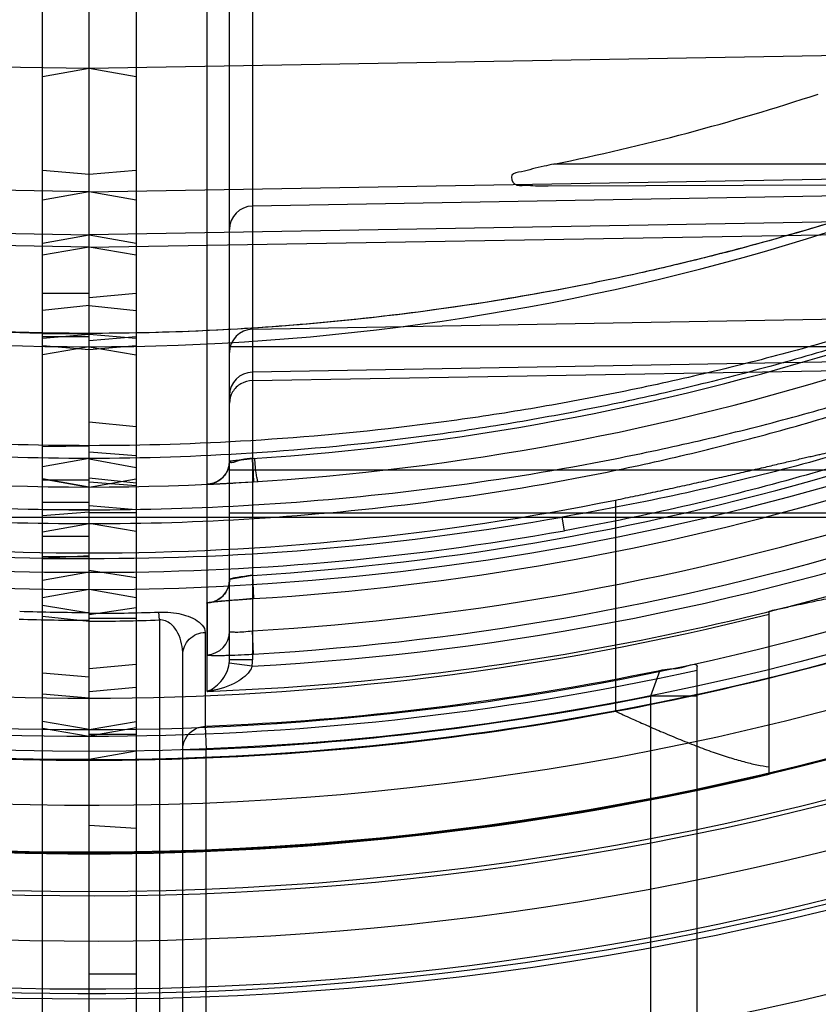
# Model space of a CAD drawing. Header units: millimetres. Extents: x 0 to 297, y 0 to 210.
# Tile 75 of 256: x 145.829 to 145.949, y 92.735 to 92.883. Entities that reach past the tile are written whole.
import ezdxf

# ---------------------------------------------------------------- set-up
doc = ezdxf.new("R2010")
doc.units = ezdxf.units.MM
doc.header["$LTSCALE"] = 16.335
doc.layers.get('0').update_dxf_attribs({"linetype": 'CONTINUOUS'})
for name, color, linetype in [('01_GLOBAL', 7, 'CONTINUOUS'), ('INTFCLR_1', 7, 'CONTINUOUS'), ('INTFCLR_144815', 7, 'CONTINUOUS'), ('INTFCLR_72935', 7, 'CONTINUOUS')]:
    doc.layers.add(name, color=color, linetype=linetype)

msp = doc.modelspace()

# ---------------------------------------------------------------- linework, layer by layer
at = {"color": 7, "linetype": 'Continuous'}
msp.add_circle((146.8548034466, 92.13446435), 2.66, dxfattribs=at)
at = {"color": 9, "linetype": 'Continuous'}
msp.add_arc((146.8548034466, 92.13446435), 2.6259090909, 92.9674534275, 177.0325465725, dxfattribs=at)
at = {"layer": '01_GLOBAL', "color": 7, "linetype": 'Continuous'}
msp.add_circle((146.8548034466, 92.13446435), 2.695, dxfattribs=at)
at = {"layer": 'INTFCLR_1', "color": 6, "linetype": 'Continuous'}
for p, q in [((145.8326077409, 92.6392724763), (145.8326077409, 93.828047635)), ((145.8396077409, 92.6316600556), (145.8396077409, 93.32424867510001)), ((145.8642085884, 92.81335821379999), (145.8640466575, 92.8168511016)), ((145.8396077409, 92.8125732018), (145.8326077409, 92.81380839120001)), ((145.8396077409, 92.7972157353), (145.8326077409, 92.79598382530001)), ((145.8326077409, 92.78159970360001), (145.8396077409, 92.7810194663)), ((145.8396077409, 92.77624258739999), (145.8326077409, 92.7774777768))]:
    msp.add_line(p, q, dxfattribs=at)
at = {"layer": 'INTFCLR_1', "color": 9, "linetype": 'Continuous'}
for p, q in [((145.8640466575, 92.9167747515), (145.8640466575, 92.7866738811)), ((145.8606077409, 92.7866738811), (145.8606077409, 92.91327528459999)), ((145.8572536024, 92.7819643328), (145.8572536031, 92.8923504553)), ((146.0141199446, 92.8782564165), (145.8396077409, 92.8752102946)), ((145.8396077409, 92.8752102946), (145.8326077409, 92.8739760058)), ((146.0266575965, 92.8609100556), (145.9091496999, 92.8609100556)), ((145.8396077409, 92.8593635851), (145.8326077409, 92.8599760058)), ((145.8396077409, 92.8567533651), (146.0189479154, 92.8598814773)), ((145.9083029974, 92.8576498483), (146.021387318, 92.85804458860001)), ((145.8396077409, 92.8567533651), (145.8326077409, 92.85551997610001)), ((146.019255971, 92.85734286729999), (145.8640466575, 92.85463367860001)), ((146.0205980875, 92.853491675), (145.8396077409, 92.85033478)), ((145.8396077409, 92.8484908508), (146.0237571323, 92.8516106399)), ((145.8326077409, 92.849101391), (145.8396077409, 92.85033478)), ((145.8396077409, 92.8484908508), (145.8326077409, 92.8472928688)), ((145.8396077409, 92.8415301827), (145.8326077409, 92.8415301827)), ((145.8396077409, 92.8397408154), (145.8326077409, 92.8390129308)), ((145.8640466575, 92.8361917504), (146.02396035, 92.83898101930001)), ((145.8326077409, 92.8355135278), (145.8396077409, 92.8355727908)), ((145.8396077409, 92.8354203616), (145.8326077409, 92.83480794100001)), ((145.8326077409, 92.8351115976), (145.8396077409, 92.8351115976)), ((145.8396077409, 92.8331102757), (145.8326077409, 92.8337046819)), ((145.8396077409, 92.83357365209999), (145.8326077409, 92.83233936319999)), ((145.9540553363, 92.83357365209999), (145.8606077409, 92.83357365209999)), ((146.0255708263, 92.8325905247), (145.8640466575, 92.82977316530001)), ((145.8640466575, 92.8285195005), (146.0286589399, 92.8313082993)), ((145.8326077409, 92.8186544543), (145.8396077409, 92.81876160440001)), ((145.8396077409, 92.8168454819), (145.8326077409, 92.81561209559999)), ((145.8606077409, 92.8151470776), (145.9533156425, 92.8151470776)), ((145.8326077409, 92.81380794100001), (145.8396077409, 92.81257365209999)), ((145.8396077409, 92.8135754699), (145.8326077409, 92.8135754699)), ((145.8326077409, 92.81028636), (145.8396077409, 92.81028636)), ((145.8396077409, 92.80916763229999), (145.8326077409, 92.8091546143)), ((145.8396077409, 92.80882071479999), (145.8326077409, 92.8082349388)), ((145.8326077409, 92.8080789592), (145.976882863, 92.8080789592)), ((145.8606077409, 92.8087284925), (145.9611497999, 92.8087284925)), ((145.9107326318, 92.80603003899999), (145.9103981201, 92.8080789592)), ((145.8326077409, 92.8058578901), (145.8396077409, 92.8070912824)), ((145.8396077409, 92.80515052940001), (145.8326077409, 92.80515052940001)), ((145.8326077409, 92.8019243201), (145.8396077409, 92.80230380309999)), ((145.8396077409, 92.80212739), (145.8326077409, 92.80212739)), ((145.8326077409, 92.80188565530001), (145.8396077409, 92.8018856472)), ((145.8396077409, 92.7998042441), (145.8326077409, 92.7985808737)), ((145.8640466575, 92.7993467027), (145.8641986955, 92.7958557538)), ((145.8396077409, 92.79366345), (145.8326077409, 92.7948440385)), ((145.8572606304, 92.7952244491), (145.8572577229, 92.7874566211)), ((145.8326077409, 92.7932493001), (145.8396077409, 92.79248448)), ((145.8501077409, 92.7926623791), (145.8500216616, 92.7938398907)), ((145.8501077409, 92.7926623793), (145.8501077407, 92.6870647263)), ((145.8569642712, 92.7908128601), (145.8569642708, 92.7767527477)), ((145.8641943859, 92.7875447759), (145.8640466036, 92.7910363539)), ((145.8536077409, 92.69011790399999), (145.8536077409, 92.7874415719)), ((145.8639853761, 92.78573292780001), (145.8605771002, 92.78618674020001)), ((145.8640466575, 92.7866738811), (145.8606077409, 92.7866738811)), ((145.9306077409, 92.6736600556), (145.9306077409, 92.78571886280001)), ((145.8396077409, 92.7840977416), (145.8326077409, 92.78470474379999)), ((145.9250197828, 92.7851243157), (145.9236077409, 92.7812741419)), ((145.9236077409, 92.7812741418), (145.9236077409, 92.668993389)), ((145.9306077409, 92.7812741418), (145.9236077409, 92.7812741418)), ((145.8326077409, 92.77649021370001), (145.8396077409, 92.7752559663)), ((145.8569642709, 92.7767527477), (145.8571077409, 92.7732652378)), ((145.8536077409, 92.7732652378), (145.8571077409, 92.7732652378)), ((145.8571077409, 92.67986415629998), (145.8571077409, 92.7732652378)), ((145.8396077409, 92.77175608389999), (145.8326077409, 92.77175608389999))]:
    msp.add_line(p, q, dxfattribs=at)
at = {"layer": 'INTFCLR_1', "color": 7, "linetype": 'Continuous'}
for p, q in [((145.8606077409, 92.81647409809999), (145.8643837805, 92.8168934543)), ((145.8640466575, 92.8168511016), (145.8642085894, 92.81335821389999)), ((145.8572348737, 92.81297625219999), (145.8642085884, 92.81335821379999)), ((145.8572348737, 92.81297625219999), (145.8642085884, 92.81335821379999)), ((145.8640466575, 92.7993467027), (145.8606077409, 92.79871855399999)), ((145.8641986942, 92.79585575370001), (145.8572606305, 92.795224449)), ((145.8582089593, 92.7821200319), (145.8572536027, 92.7819643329))]:
    msp.add_line(p, q, dxfattribs=at)
at = {"layer": 'INTFCLR_1', "color": 6, "linetype": 'Continuous'}
for centre, radius, start, end in [((145.8396077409, 93.1986600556), 0.4224162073, 270, 90.00000002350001), ((145.8396077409, 93.1986600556), 0.4014439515, 270, 90.00000002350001), ((145.8407319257, 93.19890218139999), 0.344847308, 281.4434224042, 288.254813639), ((145.8398795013, 93.19866327), 0.411836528, 273.3847160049, 287.2678979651), ((145.8396088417, 93.10101518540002), 0.3073517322, 269.9997947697, 271.9415041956), ((145.8396077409, 93.1986600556), 0.4234040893, 270, 282.4111497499), ((145.839607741, 93.1986600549), 0.4222641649, 272.3557200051, 281.669826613)]:
    msp.add_arc(centre, radius, start, end, dxfattribs=at)
at = {"layer": 'INTFCLR_1', "color": 9, "linetype": 'Continuous'}
for centre, radius, start, end in [((145.8396077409, 93.1986600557), 0.3650864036, 269.9999999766, 303.1824438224), ((145.8396077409, 93.1986600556), 0.3860864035, 269.9999999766, 298.0879374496), ((145.8641077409, 92.8511342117), 0.0035, 91.00000022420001, 179.9999999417), ((145.8641063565, 92.83269353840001), 0.0034986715, 90.97769118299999, 179.9787711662), ((145.8396683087, 93.1986628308), 0.3825892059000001, 273.653326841, 287.396429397), ((145.8641063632, 92.82627494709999), 0.0034986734, 90.977799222, 179.9786686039), ((145.8571077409, 92.81647409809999), 0.0035, 272.6216982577, 359.9999999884), ((145.8394015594, 93.19866283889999), 0.4000759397, 273.531716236, 286.5427789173), ((145.8393409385, 93.1986602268), 0.4035707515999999, 273.5313428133, 286.5425042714), ((145.8405717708, 93.19854081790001), 0.3966562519, 269.8607487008, 280.1390360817), ((145.8409375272, 93.1985417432), 0.4134517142, 273.1956074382, 289.1963105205), ((145.8399456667, 93.1986353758), 0.4083111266, 273.3839117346, 287.2680685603), ((145.8405389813, 93.19855166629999), 0.3987485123, 269.8661908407, 280.138887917), ((145.8408871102, 93.19854040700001), 0.4168974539, 272.2498865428, 289.1963144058), ((145.8396087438, 93.10238310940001), 0.3098986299, 269.9998145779, 271.9414844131), ((145.8571091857, 92.7909520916), 0.0034985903, 272.4332740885, 359.9796995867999), ((145.8567201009, 92.78667387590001), 0.00388764, 352.801691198, 7.60609e-05), ((145.8567873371, 92.78667418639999), 0.007259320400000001, 352.5499207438, 359.9975900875), ((145.8396077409, 93.19866005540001), 0.4269039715, 269.9999999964, 282.3077587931), ((145.8396077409, 93.1986600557), 0.4257546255, 272.355720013, 281.3789241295)]:
    msp.add_arc(centre, radius, start, end, dxfattribs=at)
at = {"layer": 'INTFCLR_1', "color": 7, "linetype": 'Continuous'}
for centre, radius, start, end in [((145.8512879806, 92.9173591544), 0.1013146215, 275.2780032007, 277.2345374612), ((145.8386434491, 93.21683952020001), 0.4042911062, 272.6403669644, 273.7221108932), ((145.8571091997, 92.79871981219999), 0.0034985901, 272.4806907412, 359.9793947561)]:
    msp.add_arc(centre, radius, start, end, dxfattribs=at)
at = {"layer": 'INTFCLR_1', "color": 9, "linetype": 'Continuous'}
for points, knots in [([(146.0141199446, 92.8782564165), (146.0131143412, 92.8777291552), (146.0115936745, 92.87694080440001), (146.0094792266, 92.87586330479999), (146.0070351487, 92.87463332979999), (146.0043589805, 92.87331593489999), (146.0014862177, 92.8719353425), (145.9983225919, 92.8704416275), (145.9950386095, 92.8689345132), (145.9916530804, 92.86742626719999), (145.9881303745, 92.8658892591), (145.9817859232, 92.8632094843), (145.9724771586, 92.8595380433), (145.9629406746, 92.85613028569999), (145.9551338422, 92.8535559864), (145.9471978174, 92.8510845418), (145.937163, 92.8482326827), (145.9249929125, 92.8452087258), (145.9086661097, 92.8417250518), (145.8881203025, 92.8383978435), (145.8637023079, 92.8360749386), (145.8475074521, 92.8355723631), (145.8396077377, 92.83557283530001)], [0, 0, 0, 0, 0.0187784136, 0.0283277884, 0.0392482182, 0.0640293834, 0.0776580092, 0.09196060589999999, 0.1218891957, 0.1374137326, 0.153256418, 0.1854526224, 0.251312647, 0.3187201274, 0.3529062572, 0.3872583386, 0.456181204, 0.5254040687, 0.5946131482, 0.7322372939, 0.8693511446, 1, 1, 1, 1]), ([(146.0198976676, 92.8601274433), (146.0198766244, 92.86020901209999), (146.0194077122, 92.86005585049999), (146.0188941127, 92.85990120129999), (146.0177859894, 92.85943536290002), (146.0167427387, 92.85898326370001), (146.0157296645, 92.8585313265), (146.0145518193, 92.858000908), (146.0122148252, 92.8569371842), (146.0085791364, 92.8552747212), (146.004719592, 92.85353397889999), (146.001410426, 92.85206712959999), (145.9979008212, 92.8505324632), (145.9943072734, 92.84899692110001), (145.9906399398, 92.84747030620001), (145.9849632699, 92.84515077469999), (145.9762716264, 92.8417719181), (145.9644270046, 92.83756404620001), (145.9543343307, 92.83432537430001), (145.9461328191, 92.8319074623), (145.9378509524, 92.8296099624), (145.9295048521, 92.827511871), (145.9211011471, 92.8256178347), (145.9126651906, 92.8238622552), (145.9020911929, 92.82193420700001), (145.8851550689, 92.8194236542), (145.8643293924, 92.81738917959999), (145.8477014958, 92.8168508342), (145.8396077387, 92.81684548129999)], [0, 0, 0, 0, 0.0013514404, 0.0051117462, 0.0111694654, 0.0192133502, 0.0238581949, 0.028879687, 0.0399624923, 0.0650326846, 0.09302694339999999, 0.1078824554, 0.1231033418, 0.1544783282, 0.1705742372, 0.186831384, 0.2528572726, 0.3201560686, 0.3884586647, 0.4228741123, 0.4573253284, 0.52633651, 0.5609061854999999, 0.5955214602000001, 0.6645675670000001, 0.733304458, 0.8701529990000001, 1, 1, 1, 1]), ([(146.0188636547, 92.8599124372), (146.0184870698, 92.8599058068), (146.0174004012, 92.8594015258), (146.0157815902, 92.8587992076), (146.0138917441, 92.85797019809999), (146.0113060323, 92.8568513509), (146.0076889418, 92.8552662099), (146.0038504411, 92.85361211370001), (146.0005593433, 92.852217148), (145.9970684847, 92.8507577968), (145.993494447, 92.84929777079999), (145.9898474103, 92.8478465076), (145.9842000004, 92.8456407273), (145.9755531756, 92.8424281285), (145.9637733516, 92.8384295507), (145.9537380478, 92.8353534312), (145.9455831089, 92.83305724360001), (145.9373453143, 92.830874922), (145.9290452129, 92.8288828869), (145.9206890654, 92.82708515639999), (145.9122983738, 92.8254185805), (145.9017815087, 92.82358879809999), (145.8849360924, 92.82120668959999), (145.8642132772, 92.8192764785), (145.8476688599, 92.81876613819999), (145.8396077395, 92.8187611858)], [0, 0, 0, 0, 0.006095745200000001, 0.0187161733, 0.0283459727, 0.039384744, 0.0643536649, 0.09223808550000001, 0.1070379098, 0.1222039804, 0.1534738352, 0.1695201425, 0.1857302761, 0.2515978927, 0.31878918, 0.3870365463, 0.4214437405, 0.4558992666, 0.5249549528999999, 0.5595635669, 0.5942281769, 0.6634010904, 0.7322967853, 0.8695355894, 1, 1, 1, 1]), ([(145.9701091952, 92.85872731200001), (145.9675389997, 92.85777020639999), (145.9636485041, 92.85638971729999), (145.9584138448, 92.85463782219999), (145.950452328, 92.8520446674), (145.9410484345, 92.8492754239), (145.9301752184, 92.8464908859), (145.9192307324, 92.84391420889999), (145.9054711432, 92.84118696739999), (145.8888799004, 92.8386476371), (145.8722357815, 92.8368495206), (145.8558054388, 92.8357982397), (145.8449202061, 92.83557757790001), (145.8396077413, 92.8355728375)], [0, 0, 0, 0, 0.0617613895, 0.09294716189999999, 0.1243056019, 0.2503181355, 0.3136033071, 0.3770490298, 0.5034991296, 0.6293644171, 0.7549040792, 0.8803678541, 1, 1, 1, 1]), ([(145.839607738, 92.8070912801), (145.847845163, 92.8070857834), (145.8647069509, 92.8076069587), (145.890075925, 92.8100399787), (145.9113561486, 92.81352166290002), (145.9282235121, 92.8171634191), (145.9387106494, 92.8198036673), (145.9470575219, 92.8221356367), (145.9553428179, 92.8246059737), (145.9655481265, 92.8279403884), (145.9775363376, 92.8323275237), (145.9863336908, 92.83590526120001), (145.9920787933, 92.8383965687), (145.9957925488, 92.84004776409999), (146.0002864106, 92.84212021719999), (146.0046505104, 92.84423291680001), (146.0079948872, 92.8459135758), (146.0110694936, 92.8474980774), (146.0139428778, 92.8490345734), (146.0162979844, 92.8503516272), (146.0174847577, 92.8510337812), (146.0185074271, 92.8516309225), (146.0195622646, 92.85227843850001), (146.020642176, 92.85293751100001), (146.0211569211, 92.8533743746), (146.021566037, 92.8536337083), (146.021540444, 92.85373372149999)], [0, 0, 0, 0, 0.1300529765, 0.2661331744, 0.402088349, 0.470213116, 0.5385310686, 0.5727885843, 0.6070347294, 0.6750245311, 0.7422550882, 0.8085420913, 0.8249272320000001, 0.8411193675, 0.8727084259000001, 0.9030533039, 0.9176641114, 0.9318012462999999, 0.9576606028, 0.9691087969, 0.9743905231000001, 0.9792876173, 0.987752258, 0.9942421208, 0.9983701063, 1, 1, 1, 1]), ([(145.8396077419, 92.8091676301), (145.8478128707, 92.80916172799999), (145.8645921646, 92.8096547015), (145.88983243, 92.8119611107), (145.9110002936, 92.8152634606), (145.9277811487, 92.81872072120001), (145.9382134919, 92.82122785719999), (145.946517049, 92.82344301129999), (145.9547560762, 92.8257890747), (145.9649040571, 92.8289563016), (145.9768274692, 92.8331257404), (145.9855806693, 92.8365283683), (145.991297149, 92.8388984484), (145.994990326, 92.84046854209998), (145.9994592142, 92.8424393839), (146.0038003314, 92.84444941), (146.0071271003, 92.8460486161), (146.0101844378, 92.84755592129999), (146.0130420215, 92.84901790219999), (146.0153850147, 92.85027172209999), (146.016565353, 92.8509210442), (146.0175823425, 92.851489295), (146.0186299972, 92.8521054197), (146.0197062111, 92.85273268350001), (146.0202128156, 92.85314822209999), (146.0206240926, 92.8533951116), (146.0205980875, 92.853491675)], [0, 0, 0, 0, 0.1306793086, 0.2671604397, 0.403412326, 0.4716301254, 0.5399963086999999, 0.5742589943, 0.60849664, 0.6764261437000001, 0.7435348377, 0.8096344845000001, 0.8259621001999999, 0.8420927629, 0.8735480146, 0.9037457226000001, 0.9182784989, 0.9323352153, 0.9580328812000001, 0.9694018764, 0.9746449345, 0.9795046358, 0.9878997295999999, 0.9943285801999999, 0.9984072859, 1, 1, 1, 1]), ([(146.0237571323, 92.8516106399), (146.0237585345, 92.85119088), (146.0232307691, 92.8501880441), (146.0219483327, 92.8488020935), (146.020038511, 92.84717930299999), (146.0176407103, 92.8454358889), (146.0148827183, 92.8436268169), (146.0107806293, 92.8411508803), (146.0064085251, 92.8387613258), (146.00182867, 92.8364365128), (145.9970009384, 92.8341039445), (145.990782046, 92.8312929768), (145.983137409, 92.8281221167), (145.9727413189, 92.8241404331), (145.9595159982, 92.81966587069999), (145.9433810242, 92.8150477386), (145.926999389, 92.81114594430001), (145.9159511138, 92.8090370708), (145.9103981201, 92.8080789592)], [0, 0, 0, 0, 0.0102308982, 0.0258195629, 0.0465372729, 0.07094893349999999, 0.09813150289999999, 0.1268757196, 0.1877218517, 0.2195079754, 0.2520561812, 0.3183951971, 0.3858144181, 0.4537427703, 0.5897004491, 0.725948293, 0.8626566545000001, 1, 1, 1, 1]), ([(146.0246863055, 92.85183868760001), (146.0246863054, 92.85139949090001), (146.0241654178, 92.85035225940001), (146.0228720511, 92.8488888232), (146.0209527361, 92.8471813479), (146.0185409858, 92.8453466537), (146.0157672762, 92.843445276), (146.0116461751, 92.84084153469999), (146.0072501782, 92.8383285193), (146.0026438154, 92.83588354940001), (145.9977927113, 92.8334295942), (145.9915413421, 92.8304762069), (145.9838572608, 92.8271373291), (145.9734091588, 92.82295172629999), (145.9601183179, 92.8182409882), (145.9438967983, 92.81337727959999), (145.9274273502, 92.8092699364), (145.9163187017, 92.8070289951), (145.9107326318, 92.80603003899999)], [0, 0, 0, 0, 0.0105762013, 0.0264755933, 0.0474618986, 0.0721050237, 0.09948727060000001, 0.1283920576, 0.1894824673, 0.2213568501, 0.2539711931, 0.3203882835, 0.3878155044, 0.4556932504, 0.5913945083, 0.7272133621, 0.8633490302, 1, 1, 1, 1]), ([(145.8640466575, 92.8285195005), (145.8634506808, 92.82850940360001), (145.8622496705, 92.82818313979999), (145.8609341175, 92.8268956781), (145.8606077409, 92.8257039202), (145.8606077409, 92.8251229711)], [0, 0, 0, 0, 0.3376185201, 0.6709418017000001, 1, 1, 1, 1]), ([(145.8500216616, 92.7938398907), (145.8503307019, 92.7938503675), (145.8512127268, 92.79385095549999), (145.8525596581, 92.79372777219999), (145.8541095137, 92.7933662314), (145.8557471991, 92.7927437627), (145.8569642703, 92.7916171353), (145.8569642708, 92.7908128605)], [0, 0, 0, 0, 0.1150334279, 0.3277753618, 0.5027822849, 0.7007984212, 1, 1, 1, 1]), ([(145.853607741, 92.7874415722), (145.853607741, 92.78799914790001), (145.8534932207, 92.78912736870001), (145.8529388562, 92.7907514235), (145.8519210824, 92.79221325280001), (145.8507051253, 92.7927040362), (145.8501077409, 92.7926623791)], [0, 0, 0, 0, 0.2423856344, 0.4884977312, 0.7396783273, 1, 1, 1, 1]), ([(145.853607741, 92.7874415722), (145.853607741, 92.7882854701), (145.8543432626, 92.7900556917), (145.8560993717, 92.7907786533), (145.8569642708, 92.7908128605)], [0, 0, 0, 0, 0.4936596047, 1, 1, 1, 1]), ([(145.8606077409, 92.79095085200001), (145.8606077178, 92.7908599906), (145.8611293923, 92.7908914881), (145.8616781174, 92.79082509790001), (145.862821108, 92.79091492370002), (145.8636079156, 92.7909843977), (145.8640466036, 92.7910363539)], [0, 0, 0, 0, 0.0788249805, 0.2939742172, 0.616765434, 1, 1, 1, 1]), ([(145.8572577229, 92.7874566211), (145.8572577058, 92.7874098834), (145.8575279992, 92.7874156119), (145.8578319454, 92.7873587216), (145.8585112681, 92.7873626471), (145.859249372, 92.7873572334), (145.8600869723, 92.7873723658), (145.8612697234, 92.7874031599), (145.8626511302, 92.78745996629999), (145.8637422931, 92.78751803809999), (145.8641943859, 92.7875447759)], [0, 0, 0, 0, 0.0201750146, 0.0770705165, 0.1687724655, 0.2929864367, 0.4036357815, 0.5282388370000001, 0.8045064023, 1, 1, 1, 1]), ([(145.8572536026, 92.7819643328), (145.8576281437, 92.7821067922), (145.8583793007, 92.7825244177), (145.8597454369, 92.7837876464), (145.860450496, 92.78518533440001), (145.8605771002, 92.78618674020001)], [0, 0, 0, 0, 0.2158672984, 0.456248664, 1, 1, 1, 1]), ([(145.8536077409, 92.7732652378), (145.8536077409, 92.77381585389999), (145.8538711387, 92.7748907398), (145.8550316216, 92.7762792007), (145.8562603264, 92.7767239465), (145.8569642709, 92.7767527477)], [0, 0, 0, 0, 0.3125408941, 0.6000925, 1, 1, 1, 1])]:
    msp.add_open_spline(points, degree=3, knots=knots, dxfattribs=at)
at = {"layer": 'INTFCLR_1', "color": 6, "linetype": 'Continuous'}
for points, knots in [([(145.9091496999, 92.8609100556), (145.9086695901, 92.8608128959), (145.907607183, 92.8605814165), (145.9059338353, 92.86024758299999), (145.9044995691, 92.85968596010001), (145.9024929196, 92.8596245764), (145.9031462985, 92.8574677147), (145.9048943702, 92.8578582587), (145.9065084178, 92.8576188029), (145.907673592, 92.85764765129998), (145.9083029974, 92.8576498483)], [0, 0, 0, 0, 0.1139230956, 0.2547681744, 0.3868146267, 0.5022014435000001, 0.60785636, 0.7332833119, 0.8536176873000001, 1, 1, 1, 1]), ([(145.8640466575, 92.8168511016), (145.863482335, 92.81677849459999), (145.8626213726, 92.8169440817), (145.8606077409, 92.8158898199), (145.8606077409, 92.81647409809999)], [0, 0, 0, 0, 0.4933648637, 1, 1, 1, 1]), ([(145.9250197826, 92.78512431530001), (145.9255169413, 92.7851994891), (145.9267981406, 92.78544428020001), (145.9282391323, 92.7853389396), (145.9306075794, 92.78636950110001), (145.930607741, 92.7857188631)], [0, 0, 0, 0, 0.2681114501, 0.6530627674, 1, 1, 1, 1])]:
    msp.add_open_spline(points, degree=3, knots=knots, dxfattribs=at)
at = {"layer": 'INTFCLR_1', "color": 7, "linetype": 'Continuous'}
for points, knots in [([(145.8606077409, 92.81647409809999), (145.860607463, 92.8158242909), (145.8602582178, 92.8146859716), (145.8590117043, 92.8133886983), (145.8578846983, 92.81300595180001), (145.8572348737, 92.81297625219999)], [0, 0, 0, 0, 0.3680915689, 0.6315143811, 1, 1, 1, 1]), ([(145.8648889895, 92.8134010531), (145.8648000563, 92.8133956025), (145.8647478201, 92.8139128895), (145.8645861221, 92.8144905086), (145.8644841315, 92.81565845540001), (145.8644123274, 92.816463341), (145.8643837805, 92.8168934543)], [0, 0, 0, 0, 0.0754024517, 0.2982178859, 0.6352086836, 1, 1, 1, 1]), ([(145.8605913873, 92.79869116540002), (145.8605887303, 92.79804337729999), (145.8602509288, 92.79690573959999), (145.8590028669, 92.795610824), (145.8578776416, 92.7952278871), (145.8572276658, 92.7951971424)], [0, 0, 0, 0, 0.3674782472, 0.6308714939, 1, 1, 1, 1]), ([(145.8640466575, 92.7993467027), (145.8638220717, 92.79931863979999), (145.8629568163, 92.79921152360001), (145.8616711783, 92.7990061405), (145.8610486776, 92.7989020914), (145.8605219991, 92.7987405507), (145.8605913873, 92.79869116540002)], [0, 0, 0, 0, 0.1919668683, 0.7603071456, 0.9277633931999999, 1, 1, 1, 1]), ([(145.8572276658, 92.7951971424), (145.8570453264, 92.79526062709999), (145.8585373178, 92.79544051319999), (145.8592846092, 92.79550874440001), (145.8617704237, 92.7957036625), (145.8633100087, 92.7958009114), (145.8641986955, 92.7958557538)], [0, 0, 0, 0, 0.0826044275, 0.2974744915, 0.6190644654, 1, 1, 1, 1]), ([(145.8639853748, 92.78573292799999), (145.8639019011, 92.78546683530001), (145.8635397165, 92.78479593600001), (145.8626168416, 92.7839145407), (145.8605641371, 92.78266727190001), (145.8586572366, 92.7821424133), (145.8572536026, 92.7819643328)], [0, 0, 0, 0, 0.1043433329, 0.2800523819, 0.4706156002, 1, 1, 1, 1])]:
    msp.add_open_spline(points, degree=3, knots=knots, dxfattribs=at)
at = {"layer": 'INTFCLR_144815', "color": 9, "linetype": 'Continuous'}
msp.add_line((145.9183939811, 92.810622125), (145.9183939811, 92.7789914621), dxfattribs=at)
at = {"layer": 'INTFCLR_144815', "color": 6, "linetype": 'Continuous'}
msp.add_line((145.9413934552, 92.76956721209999), (145.9413934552, 92.7939957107), dxfattribs=at)
for radius in [0.4466793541, 0.4256665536]:
    msp.add_circle((145.8396077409, 93.1986600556), radius, dxfattribs=at)
for radius, start, end in [(0.6157754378, 313.9937911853, 154.5150993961), (0.5947754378, 312.9543589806, 154.5144414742), (0.4627266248, 45.0000000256, 314.9999999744), (0.4618985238, 44.999999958, 315.000000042), (0.461229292, 44.99999997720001, 315.0000000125), (0.4472794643, 47.86578076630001, 312.1342192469), (0.4408857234, 45.72777364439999, 314.2722263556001), (0.4268887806, 45.6663486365, 314.3336513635), (0.5947754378, 205.4855585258, 293.0456409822), (0.6157754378, 205.4849006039, 292.0062088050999), (0.4977333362, 259.4836750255, 310.0313711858), (0.3959554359, 258.5228250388, 281.4771749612), (0.4177015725, 255.8961331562, 284.1038668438), (0.427, 280.6326298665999, 288.4538817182), (0.5417666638, 259.4503932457, 303.9200871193), (0.5425, 259.2774523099, 303.8556636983)]:
    msp.add_arc((145.8396077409, 93.1986600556), radius, start, end, dxfattribs=at)
at = {"layer": 'INTFCLR_144815', "color": 9, "linetype": 'Continuous'}
for centre, radius, start, end in [((145.8396077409, 93.1986600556), 0.4540564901, 52.5411294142, 307.4588705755), ((145.8396077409, 93.1986600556), 0.44073522, 45.7280221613, 314.2719778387), ((145.8396077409, 93.1986600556), 0.4337362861, 45.73034182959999, 314.2696581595), ((145.8396077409, 93.1986600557), 0.5830188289, 203.8266800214, 313.0809380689), ((145.8396077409, 93.1986600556), 0.590019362, 203.8278898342, 312.5732768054), ((145.8396077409, 93.1986600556), 0.6110177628, 203.8266800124, 319.1799903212), ((145.8396077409, 93.1986600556), 0.4750435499, 258.4596803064, 309.0091107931), ((145.8396077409, 93.1986600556), 0.4936200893, 259.4138369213, 309.1798196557), ((145.8396077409, 93.1986600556), 0.4971179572, 259.4138369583, 309.1798197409), ((145.8396077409, 93.1986600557), 0.4270000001, 259.3673701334, 280.6326298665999), ((145.8396077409, 93.1986600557), 0.4410000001, 256.6554351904, 283.3445647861)]:
    msp.add_arc(centre, radius, start, end, dxfattribs=at)
at = {"layer": 'INTFCLR_144815', "color": 6, "linetype": 'Continuous'}
for points, knots in [([(145.9183939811, 92.810622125), (145.9188941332, 92.81072367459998), (145.9198937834, 92.8109278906), (145.921390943, 92.8112374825), (145.9228832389, 92.81154977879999), (145.9243677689, 92.8118641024), (145.9258416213, 92.8121797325), (145.9273018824, 92.81249590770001), (145.9287456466, 92.8128118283), (145.9301699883, 92.81312665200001), (145.9315719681, 92.8134394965), (145.932948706, 92.8137494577), (145.9342974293, 92.81405562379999), (145.9356154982, 92.814357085), (145.9369003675, 92.81465292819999), (145.9381496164, 92.8149422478), (145.9393609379, 92.81522414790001), (145.9405321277, 92.8154977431), (145.9416611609, 92.81576218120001), (145.9427461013, 92.8160166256), (145.9437852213, 92.81626028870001), (145.9447768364, 92.81649239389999), (145.9457194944, 92.81671223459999), (145.9466117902, 92.8169190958), (145.9474525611, 92.8171124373), (145.9482405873, 92.8172913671), (145.9491831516, 92.8175030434), (145.950221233, 92.8177243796), (145.9513054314, 92.8179598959), (145.9523028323, 92.8180955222), (145.9530004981, 92.8183198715), (145.9533460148, 92.81818286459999)], [0, 0, 0, 0, 0.0427966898, 0.0855582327, 0.1282023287, 0.1706459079, 0.2128052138, 0.2545963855, 0.2959354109, 0.3367384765, 0.3769192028, 0.4163916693, 0.4550764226, 0.4928956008, 0.5297741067, 0.5656400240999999, 0.6004257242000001, 0.6340654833, 0.666495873, 0.6976645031, 0.7275131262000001, 0.7559962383, 0.7830652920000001, 0.8086819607, 0.8328059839, 0.8554070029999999, 0.8764527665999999, 0.9137808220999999, 0.9446172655, 0.9688315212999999, 1, 1, 1, 1]), ([(145.9413934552, 92.7939957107), (145.9420816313, 92.7941472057), (145.9434019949, 92.7944381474), (145.9452936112, 92.7948536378), (145.947004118, 92.7952243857), (145.9485240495, 92.79554921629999), (145.9498418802, 92.795814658), (145.9509599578, 92.7960456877), (145.9520836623, 92.79619146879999), (145.9529089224, 92.79647940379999), (145.9533460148, 92.7963003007)], [0, 0, 0, 0, 0.1734866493, 0.3328789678, 0.4767977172, 0.6044636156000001, 0.7153194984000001, 0.8084039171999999, 0.8837034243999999, 1, 1, 1, 1]), ([(145.9183939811, 92.7789914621), (145.9191722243, 92.7786367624), (145.9206494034, 92.77796678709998), (145.9229001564, 92.7769628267), (145.9252425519, 92.77594053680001), (145.9277740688, 92.7748764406), (145.9303861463, 92.7738338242), (145.9329299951, 92.7728904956), (145.9353128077, 92.7720950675), (145.9375072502, 92.7714568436), (145.9395049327, 92.7709798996), (145.9407837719, 92.7707556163), (145.9413934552, 92.7706730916)], [0, 0, 0, 0, 0.1045982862, 0.1983703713, 0.3014069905, 0.4171606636, 0.5341986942, 0.6453462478, 0.7489281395, 0.8413582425, 0.9247560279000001, 1, 1, 1, 1])]:
    msp.add_open_spline(points, degree=3, knots=knots, dxfattribs=at)
at = {"layer": 'INTFCLR_72935', "color": 6, "linetype": 'Continuous'}
for p, q in [((145.8396077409, 92.6316600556), (145.8396077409, 93.8286600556)), ((145.8466077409, 93.828047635), (145.8466077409, 92.6392724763)), ((145.8396077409, 92.8335741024), (145.8466077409, 92.83233891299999)), ((145.8396077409, 92.81676727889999), (145.8466077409, 92.815486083)), ((145.8396077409, 92.8133508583), (145.8466077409, 92.81281583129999)), ((145.8396077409, 92.8071683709), (145.8466077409, 92.80598033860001)), ((145.8466077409, 92.7989789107), (145.8396077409, 92.8000524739)), ((145.8466077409, 92.79598382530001), (145.8396077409, 92.7972157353)), ((145.8396077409, 92.79347707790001), (145.8466077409, 92.7945463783)), ((145.8396077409, 92.7762442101), (145.8466077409, 92.7774761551)), ((145.8396065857, 92.7718095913), (145.8396077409, 92.7752559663)), ((145.8396077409, 92.7717561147), (145.8396054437, 92.77180928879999)), ((145.8466077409, 92.7614526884), (145.8396077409, 92.76189911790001))]:
    msp.add_line(p, q, dxfattribs=at)
at = {"layer": 'INTFCLR_72935', "color": 9, "linetype": 'Continuous'}
for p, q in [((145.8396077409, 92.8752102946), (145.6650955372, 92.8782564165)), ((145.8466077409, 92.8739760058), (145.8396077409, 92.8752102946)), ((145.8396077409, 92.8567533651), (145.6602675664, 92.8598814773)), ((145.8466077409, 92.8599760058), (145.8396077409, 92.8593635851)), ((145.8466077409, 92.85551997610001), (145.8396077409, 92.8567533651)), ((145.6586173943, 92.853491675), (145.8396077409, 92.85033478)), ((145.8396077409, 92.8484908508), (145.6554583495, 92.8516106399)), ((145.8396077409, 92.85033478), (145.8466077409, 92.849101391)), ((145.8466077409, 92.8472928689), (145.8396077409, 92.8484908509)), ((145.8466077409, 92.8415301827), (145.8396077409, 92.8409182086)), ((145.8396077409, 92.8397408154), (145.8466077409, 92.8390129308)), ((145.8466077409, 92.83480794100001), (145.8396077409, 92.8354203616)), ((145.8396077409, 92.83449962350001), (145.8466077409, 92.8351115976)), ((145.8466077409, 92.8337046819), (145.8396077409, 92.8331102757)), ((145.8396077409, 92.83357365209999), (145.8466077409, 92.83233936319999)), ((145.8466077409, 92.82160372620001), (145.8396077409, 92.8223008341)), ((145.8396077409, 92.8178495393), (145.8466077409, 92.817266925)), ((145.8396077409, 92.8139708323), (145.8466077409, 92.8132129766)), ((145.8396077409, 92.81257365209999), (145.8466077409, 92.81380794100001)), ((145.8466077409, 92.8091366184), (145.8396077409, 92.8097779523)), ((145.7023326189, 92.8080789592), (145.8466077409, 92.8080789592)), ((145.8466077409, 92.8087284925), (145.8396077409, 92.8087284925)), ((145.8396077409, 92.79294416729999), (145.8466077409, 92.79294416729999)), ((145.8396077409, 92.78542326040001), (145.8466077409, 92.7860283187)), ((145.8466077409, 92.7825306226), (145.8396077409, 92.7819204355)), ((145.8466077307, 92.77650280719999), (145.839607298, 92.7752563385)), ((145.8396077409, 92.7755561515), (145.8466077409, 92.7755561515)), ((145.8396076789, 92.7718092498), (145.8466077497, 92.7730557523)), ((145.8466077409, 92.7396551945), (145.8396077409, 92.7396551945))]:
    msp.add_line(p, q, dxfattribs=at)
at = {"layer": 'INTFCLR_72935', "color": 6, "linetype": 'Continuous'}
for centre, radius, start, end in [((145.8396077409, 93.1986600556), 0.4224162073, 90, 270.0000000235), ((145.8396077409, 93.1986600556), 0.4014439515, 90, 270.0000000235), ((145.8396060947, 93.1016651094), 0.3090441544, 268.0532648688, 270.000305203), ((145.8396072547, 93.1003722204), 0.3065780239, 268.0534792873, 270.0000908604), ((145.8396077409, 93.1986600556), 0.4269039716, 256.9368400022, 270.0000000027)]:
    msp.add_arc(centre, radius, start, end, dxfattribs=at)
at = {"layer": 'INTFCLR_72935', "color": 9, "linetype": 'Continuous'}
for centre, radius, start, end in [((145.8396077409, 93.1986600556), 0.3650864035, 236.8175561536, 270), ((145.8396077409, 93.1986600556), 0.3860864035, 240.8211786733, 269.9999999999), ((145.838643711, 93.1985408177), 0.3966562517, 259.8609639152, 270.1392513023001), ((145.8386765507, 93.1985522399), 0.3987490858, 259.8611195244, 270.1338017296), ((145.8396077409, 93.1986600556), 0.4234040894, 255.4082727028, 270)]:
    msp.add_arc(centre, radius, start, end, dxfattribs=at)
for points, knots in [([(145.6650955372, 92.8782564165), (145.6661011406, 92.8777291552), (145.6676218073, 92.87694080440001), (145.6697362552, 92.87586330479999), (145.6721803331, 92.87463332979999), (145.6748565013, 92.87331593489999), (145.6777292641, 92.8719353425), (145.68089289, 92.8704416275), (145.6841768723, 92.8689345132), (145.6875624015, 92.86742626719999), (145.6910851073, 92.8658892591), (145.6974295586, 92.8632094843), (145.7067383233, 92.8595380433), (145.7162748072, 92.85613028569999), (145.7240816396, 92.8535559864), (145.7320176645, 92.8510845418), (145.7420524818, 92.8482326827), (145.7542225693, 92.8452087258), (145.7705493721, 92.8417250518), (145.7910951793, 92.8383978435), (145.815513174, 92.8360749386), (145.8317080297, 92.8355723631), (145.8396077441, 92.83557283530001)], [0, 0, 0, 0, 0.0187784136, 0.0283277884, 0.0392482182, 0.0640293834, 0.0776580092, 0.09196060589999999, 0.1218891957, 0.1374137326, 0.153256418, 0.1854526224, 0.251312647, 0.3187201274, 0.3529062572, 0.3872583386, 0.456181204, 0.5254040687, 0.5946131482, 0.7322372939, 0.8693511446, 1, 1, 1, 1]), ([(145.8396077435, 92.8168454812), (145.8314553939, 92.81685087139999), (145.8147603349, 92.8173953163), (145.7896348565, 92.8198619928), (145.7685483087, 92.8233562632), (145.7518221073, 92.82698208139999), (145.7414188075, 92.8295957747), (145.7331455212, 92.8318894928), (145.7249531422, 92.8343032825), (145.7148702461, 92.8375365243), (145.7030172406, 92.8417443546), (145.6933746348, 92.8454911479), (145.6858905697, 92.8485775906), (145.6805272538, 92.8508685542), (145.6762143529, 92.852767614), (145.6729054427, 92.85425128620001), (145.6698737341, 92.85562349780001), (145.6670352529, 92.8569213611), (145.6646895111, 92.857989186), (145.6635055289, 92.8585224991), (145.6624849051, 92.85897787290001), (145.6614354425, 92.8594331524), (145.6603220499, 92.8599003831), (145.6598067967, 92.8600573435), (145.6593386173, 92.86020807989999), (145.6593178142, 92.8601274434)], [0, 0, 0, 0, 0.1307897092, 0.2677697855, 0.4047495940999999, 0.4734241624, 0.5423054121, 0.5768037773, 0.611155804, 0.6793183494, 0.7466483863, 0.8129134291, 0.8452601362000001, 0.8765233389, 0.9064770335, 0.9208618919, 0.9347014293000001, 0.959863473, 0.9709448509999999, 0.9760316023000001, 0.9807221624, 0.9887877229, 0.9948915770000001, 0.9986639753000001, 1, 1, 1, 1]), ([(145.8396077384, 92.8187616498), (145.8314883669, 92.8187666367), (145.8148772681, 92.8192827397), (145.7898825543, 92.8216223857), (145.7689100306, 92.8249374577), (145.7522718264, 92.8283798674), (145.7419242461, 92.8308618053), (145.7336949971, 92.8330405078), (145.7255491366, 92.83533275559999), (145.7155235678, 92.8384036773), (145.7037354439, 92.8424021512), (145.6941434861, 92.84596419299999), (145.6866986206, 92.8488990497), (145.6813643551, 92.8510773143), (145.6770744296, 92.8528832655), (145.6737831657, 92.8542942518), (145.6707678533, 92.8555991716), (145.6679444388, 92.85683349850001), (145.6656112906, 92.85784902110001), (145.6644336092, 92.8583561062), (145.6634184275, 92.8587893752), (145.6623733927, 92.8592212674), (145.6612677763, 92.8596687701), (145.6607512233, 92.8598117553), (145.6602892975, 92.85996150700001), (145.6602675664, 92.8598814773)], [0, 0, 0, 0, 0.131349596, 0.2686565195, 0.4058580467, 0.4745887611, 0.5434829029, 0.5779698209, 0.612297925, 0.6803743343, 0.7475662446, 0.8136422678, 0.8458776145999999, 0.8770217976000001, 0.9068518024, 0.9211743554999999, 0.9349525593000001, 0.9600013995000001, 0.9710336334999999, 0.9760984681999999, 0.9807694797, 0.9888041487, 0.994889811, 0.9986584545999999, 1, 1, 1, 1]), ([(145.8396077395, 92.8355728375), (145.8342519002, 92.83557698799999), (145.8232950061, 92.83580179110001), (145.806782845, 92.8368646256), (145.7901089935, 92.83867851), (145.7735418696, 92.841222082), (145.7570846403, 92.8445034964), (145.7448441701, 92.8475067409), (145.7367398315, 92.84975324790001), (145.7313704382, 92.8513029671), (145.7247266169, 92.8533354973), (145.7168588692, 92.8559352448), (145.711672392, 92.857771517), (145.7091062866, 92.85872731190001)], [0, 0, 0, 0, 0.1206088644, 0.2467093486, 0.3724880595, 0.4981837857, 0.6240325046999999, 0.7502704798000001, 0.7818918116, 0.8134145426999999, 0.8761180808, 0.9383352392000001, 1, 1, 1, 1]), ([(145.6576750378, 92.85373372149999), (145.6576495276, 92.8536340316), (145.6580569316, 92.8533753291), (145.6585699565, 92.85293997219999), (145.6596449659, 92.8522835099), (145.6606943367, 92.8516391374), (145.6617116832, 92.85104483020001), (145.6628947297, 92.850364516), (145.6652410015, 92.8490518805), (145.6681026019, 92.8475209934), (145.6711680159, 92.8459403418), (145.6745188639, 92.8442554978), (145.6789039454, 92.8421318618), (145.6843499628, 92.8396200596), (145.6919070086, 92.8363023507), (145.7016489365, 92.8323390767), (145.7116273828, 92.8286863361), (145.7197804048, 92.82594287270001), (145.7280450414, 92.82332226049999), (145.7363921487, 92.8209139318), (145.744808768, 92.8187198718), (145.7532582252, 92.81667185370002), (145.7680637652, 92.81348259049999), (145.7893586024, 92.8100120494), (145.8146569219, 92.8076003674), (145.8314315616, 92.80708582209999), (145.839607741, 92.80709128)], [0, 0, 0, 0, 0.0016246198, 0.0057382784, 0.0122045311, 0.0206242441, 0.0254881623, 0.0307532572, 0.0421856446, 0.06792157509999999, 0.0819920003, 0.0966359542, 0.1271351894, 0.1589098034, 0.1913167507, 0.2574313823, 0.3249183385, 0.3590434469, 0.3932372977, 0.4617975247, 0.4961704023, 0.5305546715, 0.5990535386, 0.7352415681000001, 0.8709143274, 1, 1, 1, 1]), ([(145.6586173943, 92.853491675), (145.658591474, 92.8533954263), (145.6590010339, 92.853149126), (145.6595059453, 92.85273503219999), (145.6605772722, 92.85211024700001), (145.6616194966, 92.8514971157), (145.6626311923, 92.85093156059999), (145.6638078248, 92.85028398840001), (145.6661420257, 92.8490343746), (145.6689878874, 92.8475777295), (145.6720360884, 92.8460740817), (145.6753693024, 92.8444708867), (145.6797312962, 92.8424504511), (145.6851478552, 92.840061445), (145.6926661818, 92.8369055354), (145.7023579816, 92.8331367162), (145.7122801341, 92.8296660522), (145.7203874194, 92.82705978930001), (145.7286093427, 92.82456955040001), (145.7369114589, 92.8222822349), (145.7452812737, 92.82019922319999), (145.7536867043, 92.8182545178), (145.7684185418, 92.8152263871), (145.7896008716, 92.8119346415), (145.8147708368, 92.8096484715), (145.8314635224, 92.8091617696), (145.8396077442, 92.80916763)], [0, 0, 0, 0, 0.001587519, 0.005652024, 0.0120574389, 0.0204079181, 0.0252346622, 0.0304611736, 0.041814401, 0.0673892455, 0.0813795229, 0.09594515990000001, 0.1262963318, 0.1579363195, 0.1902248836, 0.2561524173, 0.3235168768, 0.3576041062, 0.3917751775, 0.460332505, 0.4947236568, 0.5291384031, 0.5977314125, 0.7342178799, 0.8702910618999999, 1, 1, 1, 1])]:
    msp.add_open_spline(points, degree=3, knots=knots, dxfattribs=at)

doc.saveas('drawing.dxf')
